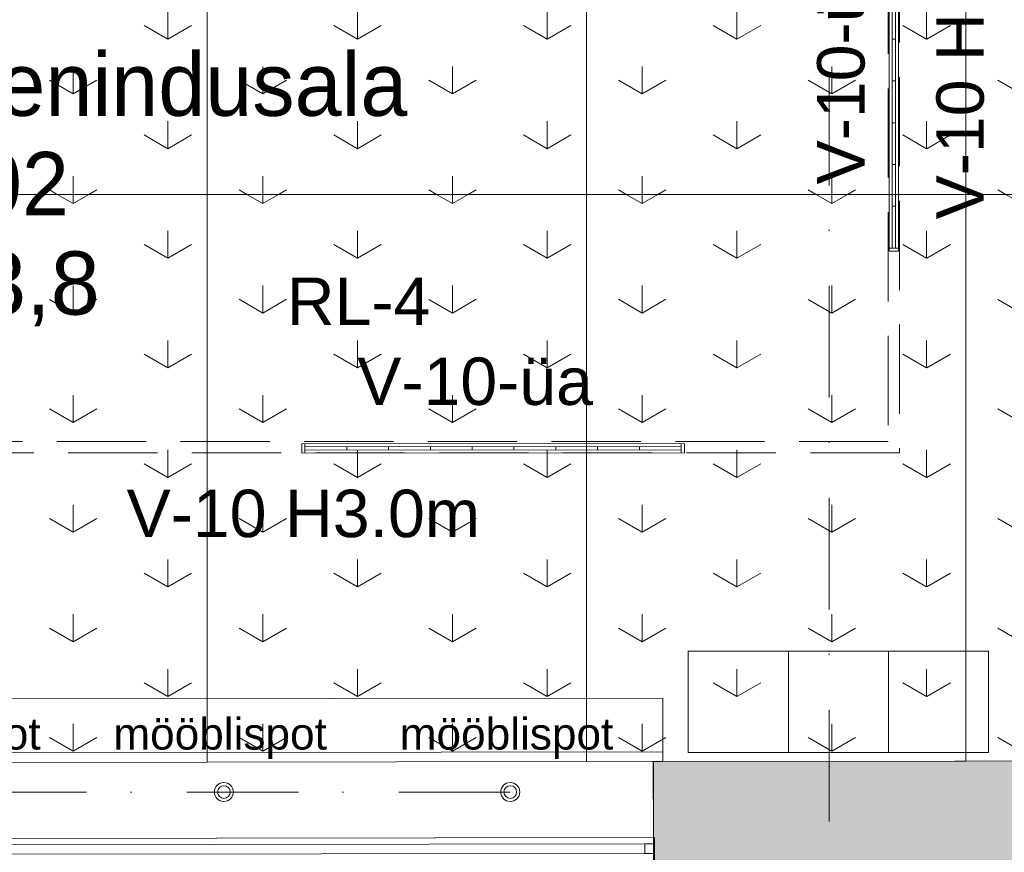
# Model space of a CAD drawing. Header units: millimetres. Extents: x -2532 to 181134, y -4151 to 53885.
# Tile 47 of 165: x 10932 to 14046, y 7475 to 10108. Entities that reach past the tile are written whole.
import ezdxf
from ezdxf.enums import TextEntityAlignment as Align

# ---------------------------------------------------------------- set-up
doc = ezdxf.new("R2010")
doc.units = ezdxf.units.MM
doc.header["$MEASUREMENT"] = 0
doc.linetypes.add('Dot & Dashed', pattern=[670.277762, 352.777767, -176.388884, 0, -141.111112])
doc.linetypes.add('Hidden Line', pattern=[391.222223, 282.222223, -109])
for name, color, linetype, lineweight in [('AR - Mööbel_Pen_No__2', 8, 'Continuous', 13), ('AR - Mööbel_Pen_No__4', 8, 'Continuous', 13), ('AR - Seinad SS.ol_Pen_No__221', 252, 'Continuous', 13), ('AR - Teljed_Pen_No__4', 8, 'Continuous', 13), ('ARCHICAD Doors_Pen_No__221', 252, 'Continuous', 13), ('ARCHICAD Zone Stamps_Pen_No__6', 7, 'Continuous', 5), ('New_AR - Seinad SS 2_Pen_No__207', 5, 'Continuous', 13), ('New_ARCHICAD Window Markers_Pen_No__7', 7, 'Continuous', 13), ('New_ARCHICAD Windows_Pen_No__207', 5, 'Continuous', 13), ('New_SA - ripplaed_Pen_No__207', 5, 'Continuous', 9), ('SA - tähistused - laeviimistlus_Pen_No__211', 214, 'Continuous', 15), ('SA - tähistused - valgustus_Pen_No__105', 30, 'Continuous', 5), ('SA - valgustid_Pen_No__105', 30, 'Continuous', 5)]:
    doc.layers.add(name, color=color, linetype=linetype, lineweight=lineweight)
for name, color, linetype in [('AR - Seinad SS.ol', 7, 'Continuous'), ('AR - Teljed', 7, 'Continuous'), ('New_AR - Seinad SS 2', 7, 'Continuous'), ('New_ARCHICAD Window Markers', 7, 'Continuous'), ('New_SA - ripplaed', 7, 'Continuous'), ('SA - tähistused - laeviimistlus', 7, 'Continuous'), ('SA - tähistused - valgustus', 7, 'Continuous'), ('SA - valgustid', 7, 'Continuous'), ('Tsoonid - Neto', 7, 'Continuous')]:
    doc.layers.add(name, color=color, linetype=linetype)
doc.styles.add('GENERATED_STYLE_1', font='txt')
doc.styles.add('GENERATED_STYLE_2', font='txt')
doc.styles.add('GENERATED_STYLE_3', font='txt')
pattern_1 = [(90, (0, 0), (-600, 0), [86.603, -259.808]), (90, (300, 173.2), (-600, 0), [86.603, -259.808]), (30, (0, 0), (-300, 519.615), [86.603, -259.808]), (30, (0, 346.4), (-300, 519.615), [86.603, -259.808]), (150, (0, 0), (300, 519.615), [86.603, -259.808]), (150, (0, 346.4), (300, 519.615), [86.603, -259.808])]

# ---------------------------------------------------------------- blocks, each defined once
blk = doc.blocks.new('teenindusala_102_16_1', base_point=(11714.3, 12244))
at = {"layer": 'ARCHICAD Zone Stamps_Pen_No__6', "insert": (10641.2, 9375.1), "char_height": 200, "attachment_point": 1, "style": 'GENERATED_STYLE_1'}
blk.add_mtext('\\A1;{\\pql;\\pt0,600;\\fArial Baltic|b0|i0|c186|p34;43,8\\fArial Baltic|b0|i0|c186|p34;\\A1{\\H.66x;\\S^  ;}\\fArial Baltic|b0|i0|c186|p34;\\fArial Baltic|b0|i0|c186|p34;\\A1{\\H.66x;\\S^  ;}}', dxfattribs=at)
at = {"layer": 'ARCHICAD Zone Stamps_Pen_No__6'}
for tag, style, p in [('DUMMY_849', 'GENERATED_STYLE_1', (12190, 10049.4)), ('ROOM_NAME', 'GENERATED_STYLE_1', (10641.2, 10003.7)), ('DUMMY_850', 'GENERATED_STYLE_2', (11096.5, 9735.1)), ('ROOM_NUMBER', 'GENERATED_STYLE_2', (10641.2, 9689.4)), ('DUMMY_851', 'GENERATED_STYLE_1', (10641.2, 9420.8))]:
    blk.add_attdef(tag, text='', height=200, dxfattribs=dict(at, style=style)).set_placement(p, align=Align.TOP_LEFT)
blk = doc.blocks.new('Slab_116_1', base_point=(11524.7, 7760.2))
at = {"layer": 'New_SA - ripplaed_Pen_No__207', "linetype": 'Continuous'}
h = blk.add_hatch(dxfattribs=at)
h.set_pattern_fill('Grass_0001', color=256, style=0, pattern_type=2)
h.set_pattern_definition(pattern_1)
h.paths.add_polyline_path([(11524.7, 7760.2), (11524.7, 9555.5), (10324.7, 9555.5), (10324.7, 7758.6)])
at = {"layer": 'New_SA - ripplaed_Pen_No__207', "linetype": 'Continuous', "flags": 128}
blk.add_lwpolyline([(11524.7, 7760.2), (11524.7, 9555.5), (10324.7, 9555.5), (10324.7, 7758.6)], close=True, dxfattribs=at)
blk = doc.blocks.new('Slab_117_1', base_point=(12724.7, 7761.8))
at = {"layer": 'New_SA - ripplaed_Pen_No__207', "linetype": 'Continuous'}
h = blk.add_hatch(dxfattribs=at)
h.set_pattern_fill('Grass_0001', color=256, style=0, pattern_type=2)
h.set_pattern_definition(pattern_1)
h.paths.add_polyline_path([(12724.7, 7761.8), (12724.7, 9555.5), (11524.7, 9555.5), (11524.7, 7760.2)])
at = {"layer": 'New_SA - ripplaed_Pen_No__207', "linetype": 'Continuous', "flags": 128}
blk.add_lwpolyline([(12724.7, 7761.8), (12724.7, 9555.5), (11524.7, 9555.5), (11524.7, 7760.2)], close=True, dxfattribs=at)
blk = doc.blocks.new('Slab_118_1', base_point=(13924.7, 7763.4))
at = {"layer": 'New_SA - ripplaed_Pen_No__207', "linetype": 'Continuous'}
h = blk.add_hatch(dxfattribs=at)
h.set_pattern_fill('Grass_0001', color=256, style=0, pattern_type=2)
h.set_pattern_definition(pattern_1)
h.paths.add_polyline_path([(13924.7, 7763.4), (13924.7, 9555.5), (12724.7, 9555.5), (12724.7, 7761.8)])
at = {"layer": 'New_SA - ripplaed_Pen_No__207', "linetype": 'Continuous', "flags": 128}
blk.add_lwpolyline([(13924.7, 7763.4), (13924.7, 9555.5), (12724.7, 9555.5), (12724.7, 7761.8)], close=True, dxfattribs=at)
blk = doc.blocks.new('Slab_119_1', base_point=(14843, 7764.6))
at = {"layer": 'New_SA - ripplaed_Pen_No__207', "linetype": 'Continuous'}
h = blk.add_hatch(dxfattribs=at)
h.set_pattern_fill('Grass_0001', color=256, style=0, pattern_type=2)
h.set_pattern_definition(pattern_1)
h.paths.add_polyline_path([(14843, 7764.6), (14869.5, 9555.5), (13924.7, 9555.5), (13924.7, 7763.4)])
at = {"layer": 'New_SA - ripplaed_Pen_No__207', "linetype": 'Continuous', "flags": 128}
blk.add_lwpolyline([(14843, 7764.6), (14869.5, 9555.5), (13924.7, 9555.5), (13924.7, 7763.4)], close=True, dxfattribs=at)
blk = doc.blocks.new('Slab_122_1', base_point=(10324.7, 9555.5))
at = {"layer": 'New_SA - ripplaed_Pen_No__207', "linetype": 'Continuous'}
h = blk.add_hatch(dxfattribs=at)
h.set_pattern_fill('Grass_0001', color=256, style=0, pattern_type=2)
h.set_pattern_definition(pattern_1)
h.paths.add_polyline_path([(10324.7, 9555.5), (11524.7, 9555.5), (11524.7, 11355.5), (10324.7, 11355.5)])
at = {"layer": 'New_SA - ripplaed_Pen_No__207', "linetype": 'Continuous', "flags": 128}
blk.add_lwpolyline([(10324.7, 9555.5), (11524.7, 9555.5), (11524.7, 11355.5), (10324.7, 11355.5)], close=True, dxfattribs=at)
blk = doc.blocks.new('Slab_123_1', base_point=(11524.7, 9555.5))
at = {"layer": 'New_SA - ripplaed_Pen_No__207', "linetype": 'Continuous'}
h = blk.add_hatch(dxfattribs=at)
h.set_pattern_fill('Grass_0001', color=256, style=0, pattern_type=2)
h.set_pattern_definition(pattern_1)
h.paths.add_polyline_path([(11524.7, 9555.5), (12724.7, 9555.5), (12724.7, 11355.5), (11524.7, 11355.5)])
at = {"layer": 'New_SA - ripplaed_Pen_No__207', "linetype": 'Continuous', "flags": 128}
blk.add_lwpolyline([(11524.7, 9555.5), (12724.7, 9555.5), (12724.7, 11355.5), (11524.7, 11355.5)], close=True, dxfattribs=at)
blk = doc.blocks.new('Slab_124_1', base_point=(12724.7, 9555.5))
at = {"layer": 'New_SA - ripplaed_Pen_No__207', "linetype": 'Continuous'}
h = blk.add_hatch(dxfattribs=at)
h.set_pattern_fill('Grass_0001', color=256, style=0, pattern_type=2)
h.set_pattern_definition(pattern_1)
h.paths.add_polyline_path([(12724.7, 9555.5), (13924.7, 9555.5), (13924.7, 11355.5), (12724.7, 11355.5)])
at = {"layer": 'New_SA - ripplaed_Pen_No__207', "linetype": 'Continuous', "flags": 128}
blk.add_lwpolyline([(12724.7, 9555.5), (13924.7, 9555.5), (13924.7, 11355.5), (12724.7, 11355.5)], close=True, dxfattribs=at)
blk = doc.blocks.new('Slab_125_1', base_point=(13924.7, 9555.5))
at = {"layer": 'New_SA - ripplaed_Pen_No__207', "linetype": 'Continuous'}
h = blk.add_hatch(dxfattribs=at)
h.set_pattern_fill('Grass_0001', color=256, style=0, pattern_type=2)
h.set_pattern_definition(pattern_1)
h.paths.add_polyline_path([(13924.7, 9555.5), (14869.5, 9555.5), (14896.2, 11355.5), (13924.7, 11355.5)])
at = {"layer": 'New_SA - ripplaed_Pen_No__207', "linetype": 'Continuous', "flags": 128}
blk.add_lwpolyline([(13924.7, 9555.5), (14869.5, 9555.5), (14896.2, 11355.5), (13924.7, 11355.5)], close=True, dxfattribs=at)
blk = doc.blocks.new('New Door 5_2')
at = {"layer": 'ARCHICAD Doors_Pen_No__221', "linetype": 'Continuous'}
for p, q in [((-2265, 570), (-2265, 0)), ((2265, 0), (2265, 570))]:
    blk.add_line(p, q, dxfattribs=at)
blk = doc.blocks.new('Wall_19_1', base_point=(391.5, 7175.5))
at = {"layer": 'AR - Seinad SS.ol_Pen_No__221', "linetype": 'Continuous'}
blk.add_hatch(color=256, dxfattribs=at).paths.add_polyline_path([(12936.2, 7762.1), (12937, 7192.1), (15152.4, 7195), (15151.4, 7765)])
at = {"layer": 'AR - Seinad SS.ol_Pen_No__221', "linetype": 'Continuous', "flags": 128}
blk.add_lwpolyline([(14843, 7764.6), (12936.2, 7762.1)], dxfattribs=at)
at = {"layer": 'ARCHICAD Doors_Pen_No__221', "linetype": 'Continuous', "xscale": -0.9999999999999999, "zscale": 1000, "rotation": 180.0754567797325}
blk.add_blockref('New Door 5_2', (10671.2, 7759.1), dxfattribs=at)
blk = doc.blocks.new('W Marker 22[40]_1', base_point=(10672.6, 7518.8))
at = {"layer": 'New_ARCHICAD Window Markers_Pen_No__7', "style": 'GENERATED_STYLE_1'}
blk.add_attdef('AC_WIDO_ID', text='', height=150, rotation=0.0755, dxfattribs=at).set_placement((10330.9, 7220.9), align=Align.BOTTOM_LEFT)
blk = doc.blocks.new('Three-centered Arch Top Window 22[8]_1')
at = {"layer": 'New_ARCHICAD Windows_Pen_No__207', "linetype": 'Continuous'}
for p, q in [((8406.1, 7515.9), (12939.1, 7521.8)), ((8406.1, 7515.9), (8406.1, 7503.4)), ((12939.1, 7521.8), (12939.1, 7509.3)), ((12939.1, 7509.3), (12939.1, 7501.8)), ((8406.1, 7503.4), (8406.1, 7495.9)), ((8406.1, 7495.9), (8436.1, 7495.9)), ((8406.1, 7495.9), (8406.1, 7490.9)), ((8406.1, 7495.9), (8406.1, 7490.9)), ((8406.1, 7490.9), (8406.2, 7465.9)), ((8406.1, 7490.9), (8406.2, 7465.9)), ((8436.1, 7495.9), (12909.1, 7501.8)), ((8436.1, 7495.9), (8436.2, 7465.9)), ((12909.2, 7471.8), (12909.1, 7501.8)), ((12909.1, 7501.8), (12939.1, 7501.8)), ((12939.1, 7501.8), (12939.1, 7496.8)), ((12939.1, 7501.8), (12939.1, 7496.8)), ((12939.1, 7496.8), (12939.2, 7471.8)), ((12939.1, 7496.8), (12939.2, 7471.8)), ((8436.2, 7465.9), (8406.2, 7465.9)), ((8406.2, 7465.9), (8406.2, 7420.9)), ((12909.2, 7471.8), (8436.2, 7465.9)), ((12939.2, 7471.8), (12909.2, 7471.8)), ((12939.2, 7471.8), (12939.2, 7426.8)), ((8406.2, 7420.9), (8406.2, 7408.4)), ((12939.2, 7426.8), (12939.2, 7414.3)), ((12939.2, 7414.3), (12939.3, 7401.8)), ((8406.2, 7408.4), (8406.3, 7395.9)), ((8406.3, 7395.9), (12939.3, 7401.8))]:
    blk.add_line(p, q, dxfattribs=at)
at = {"layer": 'New_ARCHICAD Window Markers'}
ref = blk.add_blockref('W Marker 22[40]_1', (10672.6, 7518.8), dxfattribs=at)
ref.add_attrib('AC_WIDO_ID', 'SA-102', dxfattribs={"layer": 'New_ARCHICAD Window Markers_Pen_No__7', "color": 7, "height": 150, "rotation": 0.0755, "style": 'GENERATED_STYLE_1'}).set_placement((10330.9, 7220.9), align=Align.BOTTOM_LEFT)
blk = doc.blocks.new('Wall_176_1', base_point=(8406.7, 7455.9))
at = {"layer": 'New_AR - Seinad SS 2_Pen_No__207', "linetype": 'Continuous'}
for p, q in [((8406.1, 7515.9), (8406.1, 7503.4)), ((12939.1, 7521.8), (12939.1, 7509.3)), ((12939.1, 7509.3), (12939.1, 7501.8)), ((8406.1, 7503.4), (8406.1, 7495.9)), ((8406.1, 7495.9), (8406.1, 7490.9)), ((8406.1, 7490.9), (8406.2, 7465.9)), ((12939.1, 7501.8), (12939.1, 7496.8)), ((12939.1, 7496.8), (12939.2, 7471.8)), ((8406.2, 7465.9), (8406.2, 7420.9)), ((12939.2, 7471.8), (12939.2, 7426.8)), ((8406.2, 7420.9), (8406.2, 7408.4)), ((12939.2, 7426.8), (12939.2, 7414.3)), ((12939.2, 7414.3), (12939.3, 7401.8)), ((8406.2, 7408.4), (8406.3, 7395.9))]:
    blk.add_line(p, q, dxfattribs=at)
at = {"layer": 'New_ARCHICAD Windows_Pen_No__207', "linetype": 'Continuous'}
blk.add_blockref('Three-centered Arch Top Window 22[8]_1', (0, 0), dxfattribs=at)
blk = doc.blocks.new('Standard grid marker_5')
at = {"layer": 'AR - Teljed_Pen_No__4', "linetype": 'Dot & Dashed'}
blk.add_line((1000, 0), (22784, 0), dxfattribs=at)
at = {"layer": 'AR - Teljed_Pen_No__4', "style": 'GENERATED_STYLE_1'}
blk.add_attdef('AC_MarkerText_1', text='', height=250, rotation=270, dxfattribs=at).set_placement((-300, 12.1), align=Align.MIDDLE_CENTER)
blk = doc.blocks.new('EM-20-A gard.kapp torud')
at = {"layer": 'AR - Mööbel_Pen_No__2', "linetype": 'Continuous'}
for p, q in [((4590.1, 441.1), (0, 441.1)), ((0, 441.1), (0, 241.1)), ((4590.1, 241.3), (4590.1, 441.1)), ((4590.1, 271.1), (0, 271.1)), ((0, 271.1), (0, 241.1)), ((4590.1, 241.3), (4590.1, 271.1)), ((0, 241.1), (30, 241.1)), ((0, 241.1), (30, 241.1)), ((30, 1.1), (30, 241.1)), ((4560.1, 241.1), (4560.1, 241.3)), ((4560.1, 241.3), (4590.1, 241.3)), ((4560.1, 241.1), (4560.1, 241.3)), ((4560.1, 241.3), (4590.1, 241.3)), ((4560.1, 1.1), (4560.1, 241.1)), ((30, 1.1), (60, 1.1)), ((30, 1.1), (30, 1)), ((30, 1.1), (30, 1)), ((30, 1), (4560.1, 1)), ((30, 1), (4560.1, 1))]:
    blk.add_line(p, q, dxfattribs=at)
blk = doc.blocks.new('Post-Box 02 22')
at = {"layer": 'AR - Mööbel_Pen_No__4', "linetype": 'Continuous'}
for p, q in [((475, 160), (-475, 160)), ((-475, 160), (-475, -160)), ((-158.3, 160), (-158.3, -160)), ((158.3, 160), (158.3, -160)), ((475, -160), (475, 160)), ((-475, -160), (475, -160))]:
    blk.add_line(p, q, dxfattribs=at)
blk = doc.blocks.new('Halogen Recessed 22_3')
at = {"layer": 'SA - valgustid_Pen_No__105', "linetype": 'Continuous'}
for radius in [30, 20]:
    blk.add_circle((0, 0), radius, dxfattribs=at)
blk = doc.blocks.new('Fluorescent Lamp 22')
at = {"layer": 'SA - valgustid_Pen_No__105', "linetype": 'Continuous'}
for p, q in [((1210, 30), (0, 30)), ((0, 30), (0, 0)), ((0, 0), (1210, 0)), ((10, 0), (10, 30)), ((10, 20), (1200, 20)), ((10, 10), (10, 20)), ((10, 20), (1200, 20)), ((10, 10), (1200, 10)), ((10, 10), (1200, 10)), ((142.2, 10), (142.2, 20)), ((274.4, 10), (274.4, 20)), ((406.7, 10), (406.7, 20)), ((538.9, 10), (538.9, 20)), ((671.1, 10), (671.1, 20)), ((803.3, 10), (803.3, 20)), ((935.6, 10), (935.6, 20)), ((1067.8, 10), (1067.8, 20)), ((1200, 0), (1200, 30)), ((1200, 10), (1200, 20)), ((1210, 0), (1210, 30))]:
    blk.add_line(p, q, dxfattribs=at)
blk = doc.blocks.new('Beam_208_1', base_point=(13696.8, 12647))
at = {"layer": 'SA - valgustid_Pen_No__105', "linetype": 'Hidden Line'}
for p, q in [((13714.7, 12664.9), (13714.7, 8738)), ((13678.9, 12629.1), (13678.9, 8773.8))]:
    blk.add_line(p, q, dxfattribs=at)
blk = doc.blocks.new('Beam_209_1', base_point=(13696.8, 8755.9))
at = {"layer": 'SA - valgustid_Pen_No__105', "linetype": 'Hidden Line'}
for p, q in [((13678.9, 8773.8), (8980.2, 8773.8)), ((13714.7, 8738), (8944.4, 8738))]:
    blk.add_line(p, q, dxfattribs=at)
blk = doc.blocks.new('Label_114_1', base_point=(11846.5, 8755.9))
at = {"layer": 'SA - tähistused - valgustus_Pen_No__105', "insert": (11269.8, 8621.6), "char_height": 150, "attachment_point": 1, "style": 'GENERATED_STYLE_3'}
blk.add_mtext('\\A1;{\\pql;\\pt0,105000;\\fArial|b0|i0|c0|p34;V-10 H3.0m\\fArial|b0|i0|c0|p34;\\A1{\\H.66x;\\S^  ;}\\fArial|b0|i0|c0|p34;\\fArial|b0|i0|c0|p34;\\A1{\\H.66x;\\S^  ;}\\fArial|b0|i0|c0|p34; \\fArial|b0|i0|c0|p34;\\fArial|b0|i0|c0|p34;\\fArial|b0|i0|c0|p34;\\fArial|b0|i0|c0|p34;\\fArial|b0|i0|c0|p34;\\fArial|b0|i0|c0|p34;\\fArial|b0|i0|c0|p34;\\fArial|b0|i0|c0|p34;\\fArial|b0|i0|c0|p34;\\fArial|b0|i0|c0|p34;\\fArial|b0|i0|c0|p34;\\fArial|b0|i0|c0|p34;\\fArial|b0|i0|c0|p34;\\fArial|b0|i0|c0|p34;\\fArial|b0|i0|c0|p34;\\fArial|b0|i0|c0|p34;\\fArial|b0|i0|c0|p34;\\fArial|b0|i0|c0|p34;\\fArial|b0|i0|c0|p34;\\fArial|b0|i0|c0|p34;\\fArial|b0|i0|c0|p34;\\fArial|b0|i0|c0|p34;\\fArial|b0|i0|c0|p34;\\fArial|b0|i0|c0|p34;\\fArial|b0|i0|c0|p34;\\fArial|b0|i0|c0|p34;\\fArial|b0|i0|c0|p34;\\fArial|b0|i0|c0|p34;\\fArial|b0|i0|c0|p34;\\fArial|b0|i0|c0|p34;\\fArial|b0|i0|c0|p34;\\fArial|b0|i0|c0|p34;\\fArial|b0|i0|c0|p34;\\fArial|b0|i0|c0|p34;\\fArial|b0|i0|c0|p34;\\fArial|b0|i0|c0|p34;\\fArial|b0|i0|c0|p34;\\fArial|b0|i0|c0|p34;\\fArial|b0|i0|c0|p34;\\fArial|b0|i0|c0|p34;\\fArial|b0|i0|c0|p34;\\fArial|b0|i0|c0|p34;\\fArial|b0|i0|c0|p34;}', dxfattribs=at)
blk = doc.blocks.new('Label_116_1', base_point=(13696.8, 10052.9))
at = {"layer": 'SA - tähistused - valgustus_Pen_No__105', "insert": (13831.1, 9476.2), "char_height": 150, "attachment_point": 1, "rotation": 90, "style": 'GENERATED_STYLE_3'}
blk.add_mtext('\\A1;{\\pql;\\pt0,105000;\\fArial|b0|i0|c0|p34;V-10 H3.0m\\fArial|b0|i0|c0|p34;\\A1{\\H.66x;\\S^  ;}\\fArial|b0|i0|c0|p34;\\fArial|b0|i0|c0|p34;\\A1{\\H.66x;\\S^  ;}\\fArial|b0|i0|c0|p34; \\fArial|b0|i0|c0|p34;\\fArial|b0|i0|c0|p34;\\fArial|b0|i0|c0|p34;\\fArial|b0|i0|c0|p34;\\fArial|b0|i0|c0|p34;\\fArial|b0|i0|c0|p34;\\fArial|b0|i0|c0|p34;\\fArial|b0|i0|c0|p34;\\fArial|b0|i0|c0|p34;\\fArial|b0|i0|c0|p34;\\fArial|b0|i0|c0|p34;\\fArial|b0|i0|c0|p34;\\fArial|b0|i0|c0|p34;\\fArial|b0|i0|c0|p34;\\fArial|b0|i0|c0|p34;\\fArial|b0|i0|c0|p34;\\fArial|b0|i0|c0|p34;\\fArial|b0|i0|c0|p34;\\fArial|b0|i0|c0|p34;\\fArial|b0|i0|c0|p34;\\fArial|b0|i0|c0|p34;\\fArial|b0|i0|c0|p34;\\fArial|b0|i0|c0|p34;\\fArial|b0|i0|c0|p34;\\fArial|b0|i0|c0|p34;\\fArial|b0|i0|c0|p34;\\fArial|b0|i0|c0|p34;\\fArial|b0|i0|c0|p34;\\fArial|b0|i0|c0|p34;\\fArial|b0|i0|c0|p34;\\fArial|b0|i0|c0|p34;\\fArial|b0|i0|c0|p34;\\fArial|b0|i0|c0|p34;\\fArial|b0|i0|c0|p34;\\fArial|b0|i0|c0|p34;\\fArial|b0|i0|c0|p34;\\fArial|b0|i0|c0|p34;\\fArial|b0|i0|c0|p34;\\fArial|b0|i0|c0|p34;\\fArial|b0|i0|c0|p34;\\fArial|b0|i0|c0|p34;\\fArial|b0|i0|c0|p34;\\fArial|b0|i0|c0|p34;}', dxfattribs=at)
blk = doc.blocks.new('Label_224_1', base_point=(12027.3, 8991.1))
at = {"layer": 'SA - tähistused - laeviimistlus_Pen_No__211', "insert": (11776.3, 9292.5), "char_height": 150, "attachment_point": 1, "style": 'GENERATED_STYLE_3'}
blk.add_mtext('\\A1;{\\pql;\\pt0,211000;\\fArial|b0|i0|c0|p34;RL-4\\fArial|b0|i0|c0|p34;\\A1{\\H.66x;\\S^  ;}\\fArial|b0|i0|c0|p34;\\fArial|b0|i0|c0|p34;\\A1{\\H.66x;\\S^  ;}\\fArial|b0|i0|c0|p34; \\fArial|b0|i0|c0|p34;\\fArial|b0|i0|c0|p34;\\fArial|b0|i0|c0|p34;\\fArial|b0|i0|c0|p34;\\fArial|b0|i0|c0|p34;\\fArial|b0|i0|c0|p34;\\fArial|b0|i0|c0|p34;\\fArial|b0|i0|c0|p34;\\fArial|b0|i0|c0|p34;\\fArial|b0|i0|c0|p34;\\fArial|b0|i0|c0|p34;\\fArial|b0|i0|c0|p34;\\fArial|b0|i0|c0|p34;\\fArial|b0|i0|c0|p34;\\fArial|b0|i0|c0|p34;\\fArial|b0|i0|c0|p34;\\fArial|b0|i0|c0|p34;\\fArial|b0|i0|c0|p34;\\fArial|b0|i0|c0|p34;\\fArial|b0|i0|c0|p34;\\fArial|b0|i0|c0|p34;\\fArial|b0|i0|c0|p34;\\fArial|b0|i0|c0|p34;\\fArial|b0|i0|c0|p34;\\fArial|b0|i0|c0|p34;\\fArial|b0|i0|c0|p34;\\fArial|b0|i0|c0|p34;\\fArial|b0|i0|c0|p34;\\fArial|b0|i0|c0|p34;\\fArial|b0|i0|c0|p34;\\fArial|b0|i0|c0|p34;\\fArial|b0|i0|c0|p34;\\fArial|b0|i0|c0|p34;\\fArial|b0|i0|c0|p34;\\fArial|b0|i0|c0|p34;\\fArial|b0|i0|c0|p34;\\fArial|b0|i0|c0|p34;\\fArial|b0|i0|c0|p34;\\fArial|b0|i0|c0|p34;\\fArial|b0|i0|c0|p34;\\fArial|b0|i0|c0|p34;\\fArial|b0|i0|c0|p34;\\fArial|b0|i0|c0|p34;}', dxfattribs=at)
blk = doc.blocks.new('Label_246_1', base_point=(10671.9, 7665.8))
at = {"layer": 'SA - tähistused - valgustus_Pen_No__105', "insert": (10322.2, 7900.1), "char_height": 100, "attachment_point": 1, "style": 'GENERATED_STYLE_3'}
blk.add_mtext('\\A1;{\\pql;\\pt0,105000;\\fArial|b0|i0|c0|p34;mööblispot\\fArial|b0|i0|c0|p34;\\A1{\\H.66x;\\S^  ;}\\fArial|b0|i0|c0|p34;\\fArial|b0|i0|c0|p34;\\A1{\\H.66x;\\S^  ;}\\fArial|b0|i0|c0|p34; \\fArial|b0|i0|c0|p34;\\fArial|b0|i0|c0|p34;\\fArial|b0|i0|c0|p34;\\fArial|b0|i0|c0|p34;\\fArial|b0|i0|c0|p34;\\fArial|b0|i0|c0|p34;\\fArial|b0|i0|c0|p34;\\fArial|b0|i0|c0|p34;\\fArial|b0|i0|c0|p34;\\fArial|b0|i0|c0|p34;\\fArial|b0|i0|c0|p34;\\fArial|b0|i0|c0|p34;\\fArial|b0|i0|c0|p34;\\fArial|b0|i0|c0|p34;\\fArial|b0|i0|c0|p34;\\fArial|b0|i0|c0|p34;\\fArial|b0|i0|c0|p34;\\fArial|b0|i0|c0|p34;\\fArial|b0|i0|c0|p34;\\fArial|b0|i0|c0|p34;\\fArial|b0|i0|c0|p34;\\fArial|b0|i0|c0|p34;\\fArial|b0|i0|c0|p34;\\fArial|b0|i0|c0|p34;\\fArial|b0|i0|c0|p34;\\fArial|b0|i0|c0|p34;\\fArial|b0|i0|c0|p34;\\fArial|b0|i0|c0|p34;\\fArial|b0|i0|c0|p34;\\fArial|b0|i0|c0|p34;\\fArial|b0|i0|c0|p34;\\fArial|b0|i0|c0|p34;\\fArial|b0|i0|c0|p34;\\fArial|b0|i0|c0|p34;\\fArial|b0|i0|c0|p34;\\fArial|b0|i0|c0|p34;\\fArial|b0|i0|c0|p34;\\fArial|b0|i0|c0|p34;\\fArial|b0|i0|c0|p34;\\fArial|b0|i0|c0|p34;\\fArial|b0|i0|c0|p34;\\fArial|b0|i0|c0|p34;\\fArial|b0|i0|c0|p34;}', dxfattribs=at)
blk = doc.blocks.new('Label_247_1', base_point=(11577.4, 7665.8))
at = {"layer": 'SA - tähistused - valgustus_Pen_No__105', "insert": (11227.7, 7900.1), "char_height": 100, "attachment_point": 1, "style": 'GENERATED_STYLE_3'}
blk.add_mtext('\\A1;{\\pql;\\pt0,105000;\\fArial|b0|i0|c0|p34;mööblispot\\fArial|b0|i0|c0|p34;\\A1{\\H.66x;\\S^  ;}\\fArial|b0|i0|c0|p34;\\fArial|b0|i0|c0|p34;\\A1{\\H.66x;\\S^  ;}\\fArial|b0|i0|c0|p34; \\fArial|b0|i0|c0|p34;\\fArial|b0|i0|c0|p34;\\fArial|b0|i0|c0|p34;\\fArial|b0|i0|c0|p34;\\fArial|b0|i0|c0|p34;\\fArial|b0|i0|c0|p34;\\fArial|b0|i0|c0|p34;\\fArial|b0|i0|c0|p34;\\fArial|b0|i0|c0|p34;\\fArial|b0|i0|c0|p34;\\fArial|b0|i0|c0|p34;\\fArial|b0|i0|c0|p34;\\fArial|b0|i0|c0|p34;\\fArial|b0|i0|c0|p34;\\fArial|b0|i0|c0|p34;\\fArial|b0|i0|c0|p34;\\fArial|b0|i0|c0|p34;\\fArial|b0|i0|c0|p34;\\fArial|b0|i0|c0|p34;\\fArial|b0|i0|c0|p34;\\fArial|b0|i0|c0|p34;\\fArial|b0|i0|c0|p34;\\fArial|b0|i0|c0|p34;\\fArial|b0|i0|c0|p34;\\fArial|b0|i0|c0|p34;\\fArial|b0|i0|c0|p34;\\fArial|b0|i0|c0|p34;\\fArial|b0|i0|c0|p34;\\fArial|b0|i0|c0|p34;\\fArial|b0|i0|c0|p34;\\fArial|b0|i0|c0|p34;\\fArial|b0|i0|c0|p34;\\fArial|b0|i0|c0|p34;\\fArial|b0|i0|c0|p34;\\fArial|b0|i0|c0|p34;\\fArial|b0|i0|c0|p34;\\fArial|b0|i0|c0|p34;\\fArial|b0|i0|c0|p34;\\fArial|b0|i0|c0|p34;\\fArial|b0|i0|c0|p34;\\fArial|b0|i0|c0|p34;\\fArial|b0|i0|c0|p34;\\fArial|b0|i0|c0|p34;}', dxfattribs=at)
blk = doc.blocks.new('Label_248_1', base_point=(12483.4, 7665.8))
at = {"layer": 'SA - tähistused - valgustus_Pen_No__105', "insert": (12133.7, 7900.1), "char_height": 100, "attachment_point": 1, "style": 'GENERATED_STYLE_3'}
blk.add_mtext('\\A1;{\\pql;\\pt0,105000;\\fArial|b0|i0|c0|p34;mööblispot\\fArial|b0|i0|c0|p34;\\A1{\\H.66x;\\S^  ;}\\fArial|b0|i0|c0|p34;\\fArial|b0|i0|c0|p34;\\A1{\\H.66x;\\S^  ;}\\fArial|b0|i0|c0|p34; \\fArial|b0|i0|c0|p34;\\fArial|b0|i0|c0|p34;\\fArial|b0|i0|c0|p34;\\fArial|b0|i0|c0|p34;\\fArial|b0|i0|c0|p34;\\fArial|b0|i0|c0|p34;\\fArial|b0|i0|c0|p34;\\fArial|b0|i0|c0|p34;\\fArial|b0|i0|c0|p34;\\fArial|b0|i0|c0|p34;\\fArial|b0|i0|c0|p34;\\fArial|b0|i0|c0|p34;\\fArial|b0|i0|c0|p34;\\fArial|b0|i0|c0|p34;\\fArial|b0|i0|c0|p34;\\fArial|b0|i0|c0|p34;\\fArial|b0|i0|c0|p34;\\fArial|b0|i0|c0|p34;\\fArial|b0|i0|c0|p34;\\fArial|b0|i0|c0|p34;\\fArial|b0|i0|c0|p34;\\fArial|b0|i0|c0|p34;\\fArial|b0|i0|c0|p34;\\fArial|b0|i0|c0|p34;\\fArial|b0|i0|c0|p34;\\fArial|b0|i0|c0|p34;\\fArial|b0|i0|c0|p34;\\fArial|b0|i0|c0|p34;\\fArial|b0|i0|c0|p34;\\fArial|b0|i0|c0|p34;\\fArial|b0|i0|c0|p34;\\fArial|b0|i0|c0|p34;\\fArial|b0|i0|c0|p34;\\fArial|b0|i0|c0|p34;\\fArial|b0|i0|c0|p34;\\fArial|b0|i0|c0|p34;\\fArial|b0|i0|c0|p34;\\fArial|b0|i0|c0|p34;\\fArial|b0|i0|c0|p34;\\fArial|b0|i0|c0|p34;\\fArial|b0|i0|c0|p34;\\fArial|b0|i0|c0|p34;\\fArial|b0|i0|c0|p34;}', dxfattribs=at)
blk = doc.blocks.new('Label_337_1', base_point=(12392.9, 8738.1))
at = {"layer": 'SA - tähistused - valgustus_Pen_No__105', "insert": (11999.3, 9039.6), "char_height": 150, "attachment_point": 1, "style": 'GENERATED_STYLE_3'}
blk.add_mtext('\\A1;{\\pql;\\pt0,105000;\\fArial|b0|i0|c0|p34;V-10-üa\\fArial|b0|i0|c0|p34;\\A1{\\H.66x;\\S^  ;}\\fArial|b0|i0|c0|p34;\\fArial|b0|i0|c0|p34;\\A1{\\H.66x;\\S^  ;}\\fArial|b0|i0|c0|p34; \\fArial|b0|i0|c0|p34;\\fArial|b0|i0|c0|p34;\\fArial|b0|i0|c0|p34;\\fArial|b0|i0|c0|p34;\\fArial|b0|i0|c0|p34;\\fArial|b0|i0|c0|p34;\\fArial|b0|i0|c0|p34;\\fArial|b0|i0|c0|p34;\\fArial|b0|i0|c0|p34;\\fArial|b0|i0|c0|p34;\\fArial|b0|i0|c0|p34;\\fArial|b0|i0|c0|p34;\\fArial|b0|i0|c0|p34;\\fArial|b0|i0|c0|p34;\\fArial|b0|i0|c0|p34;\\fArial|b0|i0|c0|p34;\\fArial|b0|i0|c0|p34;\\fArial|b0|i0|c0|p34;\\fArial|b0|i0|c0|p34;\\fArial|b0|i0|c0|p34;\\fArial|b0|i0|c0|p34;\\fArial|b0|i0|c0|p34;\\fArial|b0|i0|c0|p34;\\fArial|b0|i0|c0|p34;\\fArial|b0|i0|c0|p34;\\fArial|b0|i0|c0|p34;\\fArial|b0|i0|c0|p34;\\fArial|b0|i0|c0|p34;\\fArial|b0|i0|c0|p34;\\fArial|b0|i0|c0|p34;\\fArial|b0|i0|c0|p34;\\fArial|b0|i0|c0|p34;\\fArial|b0|i0|c0|p34;\\fArial|b0|i0|c0|p34;\\fArial|b0|i0|c0|p34;\\fArial|b0|i0|c0|p34;\\fArial|b0|i0|c0|p34;\\fArial|b0|i0|c0|p34;\\fArial|b0|i0|c0|p34;\\fArial|b0|i0|c0|p34;\\fArial|b0|i0|c0|p34;\\fArial|b0|i0|c0|p34;\\fArial|b0|i0|c0|p34;}', dxfattribs=at)
blk = doc.blocks.new('Label_339_1', base_point=(13319.8, 9980.4))
at = {"layer": 'SA - tähistused - valgustus_Pen_No__105', "insert": (13454, 9586.8), "char_height": 150, "attachment_point": 1, "rotation": 90, "style": 'GENERATED_STYLE_3'}
blk.add_mtext('\\A1;{\\pql;\\pt0,105000;\\fArial|b0|i0|c0|p34;V-10-üa\\fArial|b0|i0|c0|p34;\\A1{\\H.66x;\\S^  ;}\\fArial|b0|i0|c0|p34;\\fArial|b0|i0|c0|p34;\\A1{\\H.66x;\\S^  ;}\\fArial|b0|i0|c0|p34; \\fArial|b0|i0|c0|p34;\\fArial|b0|i0|c0|p34;\\fArial|b0|i0|c0|p34;\\fArial|b0|i0|c0|p34;\\fArial|b0|i0|c0|p34;\\fArial|b0|i0|c0|p34;\\fArial|b0|i0|c0|p34;\\fArial|b0|i0|c0|p34;\\fArial|b0|i0|c0|p34;\\fArial|b0|i0|c0|p34;\\fArial|b0|i0|c0|p34;\\fArial|b0|i0|c0|p34;\\fArial|b0|i0|c0|p34;\\fArial|b0|i0|c0|p34;\\fArial|b0|i0|c0|p34;\\fArial|b0|i0|c0|p34;\\fArial|b0|i0|c0|p34;\\fArial|b0|i0|c0|p34;\\fArial|b0|i0|c0|p34;\\fArial|b0|i0|c0|p34;\\fArial|b0|i0|c0|p34;\\fArial|b0|i0|c0|p34;\\fArial|b0|i0|c0|p34;\\fArial|b0|i0|c0|p34;\\fArial|b0|i0|c0|p34;\\fArial|b0|i0|c0|p34;\\fArial|b0|i0|c0|p34;\\fArial|b0|i0|c0|p34;\\fArial|b0|i0|c0|p34;\\fArial|b0|i0|c0|p34;\\fArial|b0|i0|c0|p34;\\fArial|b0|i0|c0|p34;\\fArial|b0|i0|c0|p34;\\fArial|b0|i0|c0|p34;\\fArial|b0|i0|c0|p34;\\fArial|b0|i0|c0|p34;\\fArial|b0|i0|c0|p34;\\fArial|b0|i0|c0|p34;\\fArial|b0|i0|c0|p34;\\fArial|b0|i0|c0|p34;\\fArial|b0|i0|c0|p34;\\fArial|b0|i0|c0|p34;\\fArial|b0|i0|c0|p34;}', dxfattribs=at)

msp = doc.modelspace()

# ---------------------------------------------------------------- linework, layer by layer
at = {"layer": 'SA - tähistused - valgustus_Pen_No__105', "linetype": 'Dot & Dashed'}
msp.add_lwpolyline([(12483.4, 7665.8), (8859.4, 7665.8)], dxfattribs=at)

# ---------------------------------------------------------------- block references
at = {"layer": 'AR - Mööbel_Pen_No__2', "linetype": 'Continuous', "yscale": 1.002382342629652, "zscale": 1000, "rotation": 0.07487441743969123}
msp.add_blockref('EM-20-A gard.kapp torud', (8376, 7514.8), dxfattribs=at)
at = {"layer": 'AR - Mööbel_Pen_No__4', "linetype": 'Continuous', "zscale": 1000}
msp.add_blockref('Post-Box 02 22', (13521.3, 7950.8), dxfattribs=at)
at = {"layer": 'AR - Seinad SS.ol'}
msp.add_blockref('Wall_19_1', (391.5, 7175.5), dxfattribs=at)
at = {"layer": 'AR - Teljed', "linetype": 'Continuous', "zscale": 1000, "rotation": 90}
msp.add_blockref('Standard grid marker_5', (13491.5, -1471.7), dxfattribs=at)
at = {"layer": 'New_AR - Seinad SS 2'}
msp.add_blockref('Wall_176_1', (8406.7, 7455.9), dxfattribs=at)
at = {"layer": 'New_SA - ripplaed', "linetype": 'Continuous'}
for name, p in [('Slab_122_1', (10324.7, 9555.5)), ('Slab_123_1', (11524.7, 9555.5)), ('Slab_124_1', (12724.7, 9555.5)), ('Slab_125_1', (13924.7, 9555.5)), ('Slab_116_1', (11524.7, 7760.2)), ('Slab_117_1', (12724.7, 7761.8)), ('Slab_118_1', (13924.7, 7763.4)), ('Slab_119_1', (14843, 7764.6))]:
    msp.add_blockref(name, p, dxfattribs=at)
at = {"layer": 'SA - tähistused - laeviimistlus', "linetype": 'Continuous'}
msp.add_blockref('Label_224_1', (12027.3, 8991.1), dxfattribs=at)
at = {"layer": 'SA - tähistused - valgustus', "linetype": 'Continuous'}
for name, p in [('Label_339_1', (13319.8, 9980.4)), ('Label_116_1', (13696.8, 10052.9)), ('Label_337_1', (12392.9, 8738.1)), ('Label_114_1', (11846.5, 8755.9)), ('Label_246_1', (10671.9, 7665.8)), ('Label_247_1', (11577.4, 7665.8)), ('Label_248_1', (12483.4, 7665.8))]:
    msp.add_blockref(name, p, dxfattribs=at)
at = {"layer": 'SA - valgustid'}
for name, p in [('Beam_208_1', (13696.8, 12647)), ('Beam_209_1', (13696.8, 8755.9))]:
    msp.add_blockref(name, p, dxfattribs=at)
at = {"layer": 'SA - valgustid', "linetype": 'Continuous', "zscale": 1000}
for p, rotation in [((13711.8, 9375.4), 89.99999999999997), ((11824, 8736.7), 0.0564955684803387)]:
    msp.add_blockref('Fluorescent Lamp 22', p, dxfattribs=dict(at, rotation=rotation))
for p in [(11577.4, 7665.8), (12483.4, 7665.8)]:
    msp.add_blockref('Halogen Recessed 22_3', p, dxfattribs=at)
at = {"layer": 'Tsoonid - Neto', "linetype": 'Continuous'}
ref = msp.add_blockref('teenindusala_102_16_1', (11714.3, 12244), dxfattribs=at)
ref.add_attrib('ROOM_NAME', 'teenindusala', dxfattribs={"layer": 'ARCHICAD Zone Stamps_Pen_No__6', "color": 7, "height": 200, "style": 'GENERATED_STYLE_1'}).set_placement((10641.2, 10003.7), align=Align.TOP_LEFT)
ref.add_attrib('ROOM_NUMBER', '102', dxfattribs={"layer": 'ARCHICAD Zone Stamps_Pen_No__6', "color": 7, "height": 200, "style": 'GENERATED_STYLE_2'}).set_placement((10641.2, 9689.4), align=Align.TOP_LEFT)

doc.saveas('drawing.dxf')
